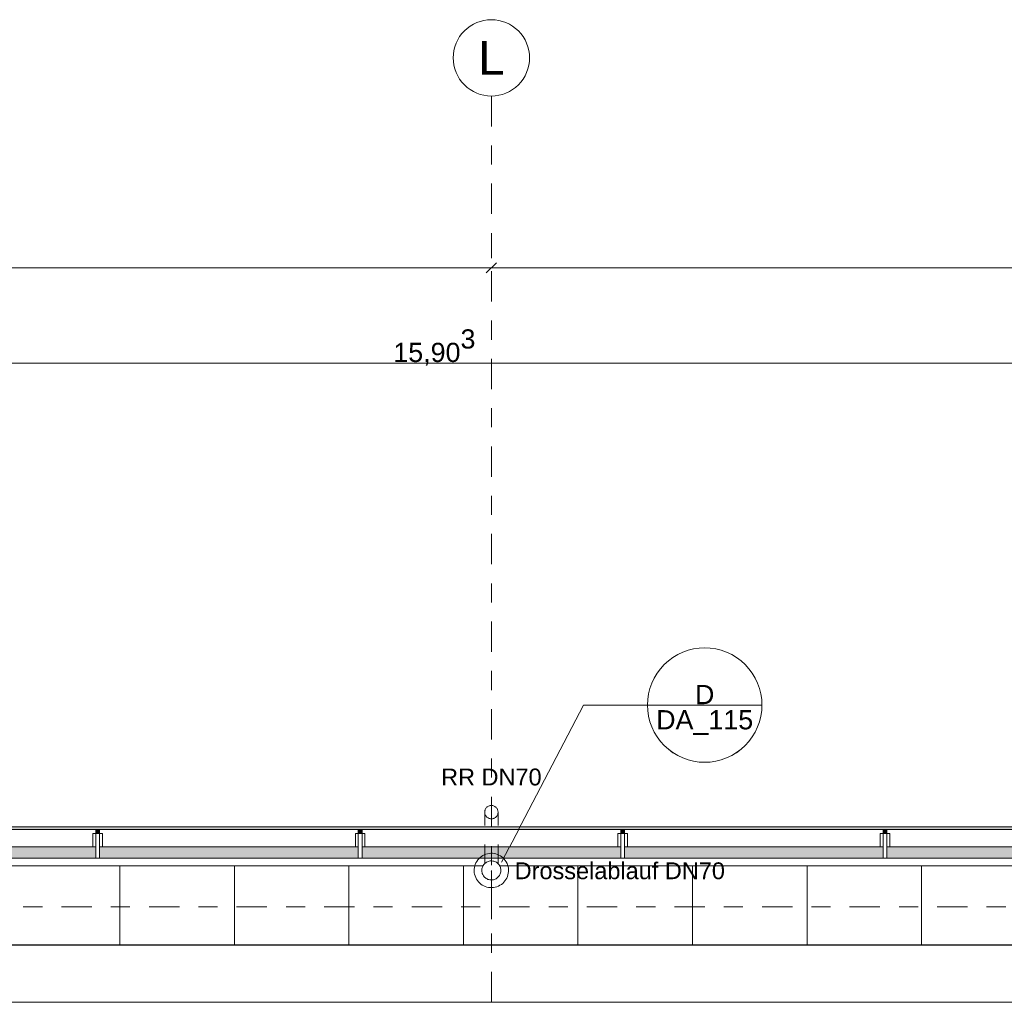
# Model space of a CAD drawing. Header units: metres. Extents: x -180 to 4, y -47 to 4.
# Tile 222 of 256: x -93.64 to -88.48, y -0.95 to 4.2. Entities that reach past the tile are written whole.
import ezdxf

# ---------------------------------------------------------------- set-up
doc = ezdxf.new("R2010")
doc.units = ezdxf.units.M
doc.header["$LTSCALE"] = 0.05
doc.header["$PDMODE"] = 1
doc.header["$PDSIZE"] = -2
doc.linetypes.add('Linienart-50', pattern=[2.116531, 1.058062, -1.058469])
doc.linetypes.add('Linienart-53', pattern=[5.291531, 3.175, -1.058062, 0.352704, -0.705764])
doc.layers.get('0').update_dxf_attribs({"lineweight": 25})
for name, color, linetype, lineweight, true_color in [('30 -35 Decken- 11 Bodendurchbruch', 7, 'Continuous', 15, 0x599559), ('30 -36 Dächer- 3 Dachbeläge', 7, 'Continuous', 15, 0x9999ff), ('30 -36 Dächer- 4 Dachbekleidungen', 7, 'Continuous', 9, 0xccccff), ('40 -41 Abwasser_Wasser_Gas- 1 Abwasser + sanitäre Anlagen', 7, 'Continuous', 9, 0xff6633), ('70 -72 Beschriftung- 1 Beschriftung allgemein', 7, 'Continuous', 9, 0xff6633), ('70 -72 Beschriftung- 7 Detailverweise', 7, 'Continuous', 9, 0x00dd00), ('70 -76 Bemaßung- 2 Allgemein', 7, 'Continuous', 5, 0x6666cc)]:
    doc.layers.add(name, color=color, linetype=linetype, lineweight=lineweight, true_color=true_color)
for name, color, linetype, lineweight in [('40 -41 Abwasser_Wasser_Gas- 2 Wasser-1', 7, 'Continuous', 15), ('60- 61 allgemeine Ausstattung- 4 Terrassen', 7, 'Continuous', 9), ('70 -71 Achsen- 1 Gebäudeachsen', 7, 'Linienart-53', 18), ('Keine', 7, 'Continuous', 9)]:
    doc.layers.add(name, color=color, linetype=linetype, lineweight=lineweight)
doc.styles.add('Arial', font='arial.ttf')
doc.dimstyles.new('k+k_klein', dxfattribs={"dimtxt": 0.075516, "dimasz": 0.05302, "dimexe": 0.05, "dimexo": 0.15, "dimgap": 0.005, "dimtad": 1, "dimdec": 3, "dimtxsty": 'Arial', "dimblk": 'VW_SLASH-2', "dimblk1": 'VW_SLASH-2', "dimblk2": 'VW_SLASH-2', "dimcen": 0, "dimdle": 0.025, "dimadec": 3, "dimazin": 0, "dimtfac": 0.75, "dimtdec": 3, "dimtix": 1, "dimtmove": 0, "dimatfit": 0, "dimldrblk": 'VW_FILLEDARROW', "dimfxl": 0.1, "dimfxlon": 1, "dimfrac": 2, "dimtolj": 1, "dimarcsym": 0})

# ---------------------------------------------------------------- blocks, each defined once
blk = doc.blocks.new('Gruppe-50')
at = {"layer": '70 -72 Beschriftung- 1 Beschriftung allgemein', "insert": (-91.171, 0.2772), "char_height": 0.0881, "attachment_point": 2, "line_spacing_factor": 0.969685, "style": 'Arial'}
blk.add_mtext('RR DN70', dxfattribs=at)
at = {"color": 255}
blk.add_wipeout([(-91.1407, 0.0315), (-91.1426, 0.0286), (-91.1447, 0.0259), (-91.1471, 0.0234), (-91.1497, 0.0212), (-91.1525, 0.0192), (-91.1555, 0.0176), (-91.1587, 0.0162), (-91.1619, 0.0151), (-91.1653, 0.0144), (-91.1687, 0.014), (-91.1721, 0.014), (-91.1756, 0.0143), (-91.1789, 0.0149), (-91.1823, 0.0158), (-91.1854, 0.0171), (-91.1885, 0.0186), (-91.1914, 0.0205), (-91.1941, 0.0226), (-91.1965, 0.025), (-91.1988, 0.0276), (-91.2007, 0.0305), (-91.2024, 0.0335), (-91.2038, 0.0366), (-91.2048, 0.0399), (-91.2055, 0.0433), (-91.2059, 0.0467), (-91.206, 0.0501), (-91.2057, 0.0535), (-91.2051, 0.0569), (-91.2041, 0.0602), (-91.2029, 0.0634), (-91.2013, 0.0665), (-91.1994, 0.0693), (-91.1973, 0.072), (-91.1949, 0.0745), (-91.1923, 0.0767), (-91.1895, 0.0787), (-91.1865, 0.0803), (-91.1833, 0.0817), (-91.1801, 0.0828), (-91.1767, 0.0835), (-91.1733, 0.0839), (-91.1699, 0.0839), (-91.1664, 0.0837), (-91.1631, 0.083), (-91.1597, 0.0821), (-91.1566, 0.0808), (-91.1535, 0.0793), (-91.1506, 0.0774), (-91.1479, 0.0753), (-91.1455, 0.0729), (-91.1432, 0.0703), (-91.1413, 0.0674), (-91.1396, 0.0644), (-91.1382, 0.0613), (-91.1372, 0.058), (-91.1365, 0.0547), (-91.1361, 0.0512), (-91.136, 0.0478), (-91.1363, 0.0444), (-91.1369, 0.041), (-91.1379, 0.0377), (-91.1391, 0.0345)], dxfattribs=at).dxf.layer = '40 -41 Abwasser_Wasser_Gas- 2 Wasser-1'
at = {"layer": '40 -41 Abwasser_Wasser_Gas- 2 Wasser-1', "flags": 128}
blk.add_lwpolyline([(-91.1407, 0.0315), (-91.1426, 0.0286), (-91.1447, 0.0259), (-91.1471, 0.0234), (-91.1497, 0.0212), (-91.1525, 0.0192), (-91.1555, 0.0176), (-91.1587, 0.0162), (-91.1619, 0.0151), (-91.1653, 0.0144), (-91.1687, 0.014), (-91.1721, 0.014), (-91.1756, 0.0143), (-91.1789, 0.0149), (-91.1823, 0.0158), (-91.1854, 0.0171), (-91.1885, 0.0186), (-91.1914, 0.0205), (-91.1941, 0.0226), (-91.1965, 0.025), (-91.1988, 0.0276), (-91.2007, 0.0305), (-91.2024, 0.0335), (-91.2038, 0.0366), (-91.2048, 0.0399), (-91.2055, 0.0433), (-91.2059, 0.0467), (-91.206, 0.0501), (-91.2057, 0.0535), (-91.2051, 0.0569), (-91.2041, 0.0602), (-91.2029, 0.0634), (-91.2013, 0.0665), (-91.1994, 0.0693), (-91.1973, 0.072), (-91.1949, 0.0745), (-91.1923, 0.0767), (-91.1895, 0.0787), (-91.1865, 0.0803), (-91.1833, 0.0817), (-91.1801, 0.0828), (-91.1767, 0.0835), (-91.1733, 0.0839), (-91.1699, 0.0839), (-91.1664, 0.0837), (-91.1631, 0.083), (-91.1597, 0.0821), (-91.1566, 0.0808), (-91.1535, 0.0793), (-91.1506, 0.0774), (-91.1479, 0.0753), (-91.1455, 0.0729), (-91.1432, 0.0703), (-91.1413, 0.0674), (-91.1396, 0.0644), (-91.1382, 0.0613), (-91.1372, 0.058), (-91.1365, 0.0547), (-91.1361, 0.0512), (-91.136, 0.0478), (-91.1363, 0.0444), (-91.1369, 0.041), (-91.1379, 0.0377), (-91.1391, 0.0345)], close=True, dxfattribs=at)
blk = doc.blocks.new('Gruppe-66')
at = {"layer": '40 -41 Abwasser_Wasser_Gas- 2 Wasser-1', "color": 7}
blk.add_blockref('Gruppe-50', (0, 0), dxfattribs=at)
blk = doc.blocks.new('Gruppe-67')
at = {"layer": '70 -72 Beschriftung- 1 Beschriftung allgemein', "color": 7}
blk.add_blockref('Gruppe-66', (0, 0), dxfattribs=at)
blk = doc.blocks.new('Gruppe-365')
at = {"color": 255, "lineweight": 9}
blk.add_wipeout([(-74.6216, -0.277), (-74.6216, -0.732), (-82.636, -0.732), (-82.636, -3.5964), (-81.5037, -3.5964), (-81.5037, -5.5564), (-82.636, -5.5564), (-82.636, -7.647), (-78.391, -7.647), (-78.391, -9.597), (-82.636, -9.597), (-82.636, -11.982), (-99.136, -11.982), (-99.136, -30.912), (-74.9949, -30.912), (-74.9949, -13.7471), (-74.6216, -13.7471), (-74.6216, -31.367), (-99.591, -31.367), (-99.591, -11.527), (-83.091, -11.527), (-83.091, -0.277)], dxfattribs=at).dxf.layer = '30 -36 Dächer- 3 Dachbeläge'
blk = doc.blocks.new('Gruppe-789')
at = {"layer": '70 -72 Beschriftung- 1 Beschriftung allgemein', "insert": (-91.0488, -0.214), "char_height": 0.088103, "attachment_point": 1, "line_spacing_factor": 0.969685, "style": 'Arial'}
blk.add_mtext('Drosselablauf DN70', dxfattribs=at)
at = {"color": 255}
blk.add_wipeout([(-91.1277, -0.2313), (-91.1255, -0.2356), (-91.1237, -0.2402), (-91.1223, -0.2449), (-91.1214, -0.2498), (-91.121, -0.2546), (-91.1211, -0.2595), (-91.1217, -0.2644), (-91.1227, -0.2692), (-91.1242, -0.2739), (-91.1262, -0.2784), (-91.1285, -0.2827), (-91.1313, -0.2867), (-91.1345, -0.2905), (-91.138, -0.2939), (-91.1419, -0.2969), (-91.146, -0.2996), (-91.1504, -0.3018), (-91.1549, -0.3036), (-91.1596, -0.305), (-91.1645, -0.3059), (-91.1694, -0.3063), (-91.1743, -0.3062), (-91.1791, -0.3056), (-91.1839, -0.3046), (-91.1886, -0.3031), (-91.1931, -0.3011), (-91.1974, -0.2987), (-91.2014, -0.2959), (-91.2052, -0.2928), (-91.2086, -0.2892), (-91.2116, -0.2854), (-91.2143, -0.2813), (-91.2165, -0.2769), (-91.2183, -0.2724), (-91.2197, -0.2676), (-91.2206, -0.2628), (-91.221, -0.2579), (-91.2209, -0.253), (-91.2203, -0.2481), (-91.2193, -0.2433), (-91.2178, -0.2387), (-91.2158, -0.2342), (-91.2135, -0.2299), (-91.2107, -0.2258), (-91.2075, -0.2221), (-91.204, -0.2187), (-91.2001, -0.2156), (-91.196, -0.213), (-91.1916, -0.2107), (-91.1871, -0.2089), (-91.1824, -0.2076), (-91.1775, -0.2067), (-91.1726, -0.2063), (-91.1677, -0.2064), (-91.1629, -0.2069), (-91.1581, -0.208), (-91.1534, -0.2095), (-91.1489, -0.2114), (-91.1446, -0.2138), (-91.1406, -0.2166), (-91.1368, -0.2198), (-91.1334, -0.2233), (-91.1304, -0.2272)], dxfattribs=at).dxf.layer = '40 -41 Abwasser_Wasser_Gas- 2 Wasser-1'
at = {"layer": '40 -41 Abwasser_Wasser_Gas- 1 Abwasser + sanitäre Anlagen', "linetype": 'Continuous', "lineweight": 0}
blk.add_hatch(color=30, dxfattribs=at).paths.add_polyline_path([(-91.1718, -0.2593), (-91.171, -0.2563), (-91.1702, -0.2593)])
at = {"layer": '40 -41 Abwasser_Wasser_Gas- 1 Abwasser + sanitäre Anlagen', "linetype": 'Linienart-50'}
for p, q in [((-91.206, -0.2206), (-91.206, 0.0471)), ((-91.136, -0.2206), (-91.136, 0.0471)), ((-91.171, -0.5107), (-91.171, -0.2563))]:
    blk.add_line(p, q, dxfattribs=at)
at = {"layer": '40 -41 Abwasser_Wasser_Gas- 1 Abwasser + sanitäre Anlagen', "lineweight": 5, "flags": 128}
blk.add_lwpolyline([(-91.1718, -0.2593), (-91.171, -0.2563), (-91.1702, -0.2593)], close=True, dxfattribs=at)
at = {"layer": '40 -41 Abwasser_Wasser_Gas- 2 Wasser-1'}
blk.add_line((-91.171, -0.2563), (-91.171, -0.4483), dxfattribs=at)
at = {"layer": '40 -41 Abwasser_Wasser_Gas- 2 Wasser-1', "flags": 128}
for points in [[(-91.0931, -0.2113), (-91.089, -0.2191), (-91.0858, -0.2273), (-91.0834, -0.2358), (-91.0818, -0.2445), (-91.081, -0.2533), (-91.0812, -0.2622), (-91.0822, -0.2709), (-91.0841, -0.2796), (-91.0868, -0.288), (-91.0903, -0.2961), (-91.0946, -0.3038), (-91.0996, -0.3111), (-91.1053, -0.3178), (-91.1117, -0.3239), (-91.1186, -0.3294), (-91.126, -0.3342), (-91.1339, -0.3383), (-91.1421, -0.3415), (-91.1506, -0.3439), (-91.1593, -0.3455), (-91.1681, -0.3462), (-91.1769, -0.3461), (-91.1857, -0.3451), (-91.1943, -0.3432), (-91.2027, -0.3405), (-91.2108, -0.337), (-91.2185, -0.3327), (-91.2258, -0.3277), (-91.2325, -0.322), (-91.2387, -0.3156), (-91.2442, -0.3087), (-91.2489, -0.3013), (-91.253, -0.2934), (-91.2562, -0.2852), (-91.2586, -0.2767), (-91.2602, -0.268), (-91.261, -0.2592), (-91.2608, -0.2504), (-91.2598, -0.2416), (-91.2579, -0.233), (-91.2552, -0.2246), (-91.2517, -0.2165), (-91.2474, -0.2088), (-91.2424, -0.2015), (-91.2367, -0.1948), (-91.2303, -0.1886), (-91.2234, -0.1831), (-91.216, -0.1783), (-91.2081, -0.1743), (-91.1999, -0.1711), (-91.1914, -0.1686), (-91.1827, -0.167), (-91.1739, -0.1663), (-91.1651, -0.1665), (-91.1563, -0.1675), (-91.1477, -0.1693), (-91.1393, -0.172), (-91.1312, -0.1756), (-91.1235, -0.1799), (-91.1162, -0.1849), (-91.1095, -0.1906), (-91.1033, -0.1969), (-91.0978, -0.2039)], [(-91.1277, -0.2313), (-91.1255, -0.2356), (-91.1237, -0.2402), (-91.1223, -0.2449), (-91.1214, -0.2498), (-91.121, -0.2546), (-91.1211, -0.2595), (-91.1217, -0.2644), (-91.1227, -0.2692), (-91.1242, -0.2739), (-91.1262, -0.2784), (-91.1285, -0.2827), (-91.1313, -0.2867), (-91.1345, -0.2905), (-91.138, -0.2939), (-91.1419, -0.2969), (-91.146, -0.2996), (-91.1504, -0.3018), (-91.1549, -0.3036), (-91.1596, -0.305), (-91.1645, -0.3059), (-91.1694, -0.3063), (-91.1743, -0.3062), (-91.1791, -0.3056), (-91.1839, -0.3046), (-91.1886, -0.3031), (-91.1931, -0.3011), (-91.1974, -0.2987), (-91.2014, -0.2959), (-91.2052, -0.2928), (-91.2086, -0.2892), (-91.2116, -0.2854), (-91.2143, -0.2813), (-91.2165, -0.2769), (-91.2183, -0.2724), (-91.2197, -0.2676), (-91.2206, -0.2628), (-91.221, -0.2579), (-91.2209, -0.253), (-91.2203, -0.2481), (-91.2193, -0.2433), (-91.2178, -0.2387), (-91.2158, -0.2342), (-91.2135, -0.2299), (-91.2107, -0.2258), (-91.2075, -0.2221), (-91.204, -0.2187), (-91.2001, -0.2156), (-91.196, -0.213), (-91.1916, -0.2107), (-91.1871, -0.2089), (-91.1824, -0.2076), (-91.1775, -0.2067), (-91.1726, -0.2063), (-91.1677, -0.2064), (-91.1629, -0.2069), (-91.1581, -0.208), (-91.1534, -0.2095), (-91.1489, -0.2114), (-91.1446, -0.2138), (-91.1406, -0.2166), (-91.1368, -0.2198), (-91.1334, -0.2233), (-91.1304, -0.2272)]]:
    blk.add_lwpolyline(points, close=True, dxfattribs=at)
blk = doc.blocks.new('Gruppe-867')
at = {"layer": '70 -72 Beschriftung- 7 Detailverweise'}
blk.add_line((0.935, 0), (0.335, 0), dxfattribs=at)
at = {"layer": '70 -72 Beschriftung- 7 Detailverweise', "flags": 128}
blk.add_lwpolyline([(0.935, 0), (0.9336, -0.0294), (0.9292, -0.0585), (0.9221, -0.0871), (0.9122, -0.1148), (0.8996, -0.1414), (0.8844, -0.1667), (0.8669, -0.1903), (0.8471, -0.2121), (0.8253, -0.2319), (0.8017, -0.2494), (0.7764, -0.2646), (0.7498, -0.2772), (0.7221, -0.2871), (0.6935, -0.2942), (0.6644, -0.2986), (0.635, -0.3), (0.6056, -0.2986), (0.5765, -0.2942), (0.5479, -0.2871), (0.5202, -0.2772), (0.4936, -0.2646), (0.4683, -0.2494), (0.4447, -0.2319), (0.4229, -0.2121), (0.4031, -0.1903), (0.3856, -0.1667), (0.3704, -0.1414), (0.3578, -0.1148), (0.3479, -0.0871), (0.3408, -0.0585), (0.3364, -0.0294), (0.335, 0), (0.3364, 0.0294), (0.3408, 0.0585), (0.3479, 0.0871), (0.3578, 0.1148), (0.3704, 0.1414), (0.3856, 0.1667), (0.4031, 0.1903), (0.4229, 0.2121), (0.4447, 0.2319), (0.4683, 0.2494), (0.4936, 0.2646), (0.5202, 0.2772), (0.5479, 0.2871), (0.5765, 0.2942), (0.6056, 0.2986), (0.635, 0.3), (0.6644, 0.2986), (0.6935, 0.2942), (0.7221, 0.2871), (0.7498, 0.2772), (0.7764, 0.2646), (0.8017, 0.2494), (0.8253, 0.2319), (0.8471, 0.2121), (0.8669, 0.1903), (0.8844, 0.1667), (0.8996, 0.1414), (0.9122, 0.1148), (0.9221, 0.0871), (0.9292, 0.0585), (0.9336, 0.0294)], close=True, dxfattribs=at)
at = {"layer": '70 -72 Beschriftung- 7 Detailverweise'}
blk.add_point((0.635, 0), dxfattribs=at)
at = {"layer": '70 -72 Beschriftung- 7 Detailverweise', "line_spacing_factor": 0.96878, "style": 'Arial'}
for s, insert, char_height, attachment_point in [('D', (0.635, 0.0046), 0.1007, 8), ('DA_115', (0.635, -0.0267), 0.10069, 2)]:
    blk.add_mtext(s, dxfattribs=dict(at, insert=insert, char_height=char_height, attachment_point=attachment_point))
blk = doc.blocks.new('Referenzmarkierung-67')
at = {"layer": '70 -72 Beschriftung- 7 Detailverweise', "transparency": 33554687}
for q in [(-0.4288, -0.8238), (0.635, 0)]:
    blk.add_line((0, 0), q, dxfattribs=at)
at = {"layer": '70 -72 Beschriftung- 7 Detailverweise', "color": 7, "transparency": 33554687}
blk.add_blockref('Gruppe-867', (0, 0), dxfattribs=at)
blk = doc.blocks.new('Gruppe-1053')
at = {"color": 255}
blk.add_wipeout([(-89.1185, -0.132), (-89.1185, -0.062), (-89.0985, -0.062), (-89.0985, -0.132)], dxfattribs=at).dxf.layer = '30 -36 Dächer- 4 Dachbekleidungen'
at = {"layer": '30 -36 Dächer- 3 Dachbeläge', "linetype": 'Continuous', "lineweight": 0, "transparency": 33554687}
blk.add_hatch(color=254, dxfattribs=at).paths.add_polyline_path([(-89.1185, -0.042), (-89.1185, -0.062), (-89.0985, -0.062), (-89.0985, -0.042)])
at = {"layer": '30 -36 Dächer- 3 Dachbeläge', "color": 254, "linetype": 'Continuous', "lineweight": 9, "true_color": 0xccccff, "transparency": 33554687, "flags": 128}
blk.add_lwpolyline([(-89.1185, -0.042), (-89.1185, -0.062), (-89.0985, -0.062), (-89.0985, -0.042)], dxfattribs=at)
at = {"layer": '30 -36 Dächer- 4 Dachbekleidungen', "flags": 128}
for points in [[(-89.1335, -0.132), (-89.1335, -0.062), (-89.1185, -0.062)], [(-89.1185, -0.132), (-89.1185, -0.062), (-89.0985, -0.062), (-89.0985, -0.132)], [(-89.0835, -0.132), (-89.0835, -0.062), (-89.0985, -0.062)]]:
    blk.add_lwpolyline(points, dxfattribs=at)
at = {"color": 255}
blk.add_wipeout([(-89.1185, -0.132), (-89.1185, -0.192), (-89.0985, -0.192), (-89.0985, -0.132)], dxfattribs=at).dxf.layer = '30 -36 Dächer- 4 Dachbekleidungen'
at = {"layer": '30 -36 Dächer- 4 Dachbekleidungen', "flags": 128}
blk.add_lwpolyline([(-89.1185, -0.132), (-89.1185, -0.192), (-89.0985, -0.192), (-89.0985, -0.132)], dxfattribs=at)
blk = doc.blocks.new('Gruppe-1054')
at = {"color": 255}
blk.add_wipeout([(-90.4935, -0.132), (-90.4935, -0.062), (-90.4735, -0.062), (-90.4735, -0.132)], dxfattribs=at).dxf.layer = '30 -36 Dächer- 4 Dachbekleidungen'
at = {"layer": '30 -36 Dächer- 3 Dachbeläge', "linetype": 'Continuous', "lineweight": 0, "transparency": 33554687}
blk.add_hatch(color=254, dxfattribs=at).paths.add_polyline_path([(-90.4935, -0.042), (-90.4935, -0.062), (-90.4735, -0.062), (-90.4735, -0.042)])
at = {"layer": '30 -36 Dächer- 3 Dachbeläge', "color": 254, "linetype": 'Continuous', "lineweight": 9, "true_color": 0xccccff, "transparency": 33554687, "flags": 128}
blk.add_lwpolyline([(-90.4935, -0.042), (-90.4935, -0.062), (-90.4735, -0.062), (-90.4735, -0.042)], dxfattribs=at)
at = {"layer": '30 -36 Dächer- 4 Dachbekleidungen', "flags": 128}
for points in [[(-90.5085, -0.132), (-90.5085, -0.062), (-90.4935, -0.062)], [(-90.4935, -0.132), (-90.4935, -0.062), (-90.4735, -0.062), (-90.4735, -0.132)], [(-90.4585, -0.132), (-90.4585, -0.062), (-90.4735, -0.062)]]:
    blk.add_lwpolyline(points, dxfattribs=at)
at = {"color": 255}
blk.add_wipeout([(-90.4935, -0.132), (-90.4935, -0.192), (-90.4735, -0.192), (-90.4735, -0.132)], dxfattribs=at).dxf.layer = '30 -36 Dächer- 4 Dachbekleidungen'
at = {"layer": '30 -36 Dächer- 4 Dachbekleidungen', "flags": 128}
blk.add_lwpolyline([(-90.4935, -0.132), (-90.4935, -0.192), (-90.4735, -0.192), (-90.4735, -0.132)], dxfattribs=at)
blk = doc.blocks.new('Gruppe-1055')
at = {"color": 255}
blk.add_wipeout([(-91.8685, -0.132), (-91.8685, -0.062), (-91.8485, -0.062), (-91.8485, -0.132)], dxfattribs=at).dxf.layer = '30 -36 Dächer- 4 Dachbekleidungen'
at = {"layer": '30 -36 Dächer- 3 Dachbeläge', "linetype": 'Continuous', "lineweight": 0, "transparency": 33554687}
blk.add_hatch(color=254, dxfattribs=at).paths.add_polyline_path([(-91.8685, -0.042), (-91.8685, -0.062), (-91.8485, -0.062), (-91.8485, -0.042)])
at = {"layer": '30 -36 Dächer- 3 Dachbeläge', "color": 254, "linetype": 'Continuous', "lineweight": 9, "true_color": 0xccccff, "transparency": 33554687, "flags": 128}
blk.add_lwpolyline([(-91.8685, -0.042), (-91.8685, -0.062), (-91.8485, -0.062), (-91.8485, -0.042)], dxfattribs=at)
at = {"layer": '30 -36 Dächer- 4 Dachbekleidungen', "flags": 128}
for points in [[(-91.8835, -0.132), (-91.8835, -0.062), (-91.8685, -0.062)], [(-91.8685, -0.132), (-91.8685, -0.062), (-91.8485, -0.062), (-91.8485, -0.132)], [(-91.8335, -0.132), (-91.8335, -0.062), (-91.8485, -0.062)]]:
    blk.add_lwpolyline(points, dxfattribs=at)
at = {"color": 255}
blk.add_wipeout([(-91.8685, -0.132), (-91.8685, -0.192), (-91.8485, -0.192), (-91.8485, -0.132)], dxfattribs=at).dxf.layer = '30 -36 Dächer- 4 Dachbekleidungen'
at = {"layer": '30 -36 Dächer- 4 Dachbekleidungen', "flags": 128}
blk.add_lwpolyline([(-91.8685, -0.132), (-91.8685, -0.192), (-91.8485, -0.192), (-91.8485, -0.132)], dxfattribs=at)
blk = doc.blocks.new('Gruppe-1056')
at = {"color": 255}
blk.add_wipeout([(-93.2435, -0.132), (-93.2435, -0.062), (-93.2235, -0.062), (-93.2235, -0.132)], dxfattribs=at).dxf.layer = '30 -36 Dächer- 4 Dachbekleidungen'
at = {"layer": '30 -36 Dächer- 3 Dachbeläge', "linetype": 'Continuous', "lineweight": 0, "transparency": 33554687}
blk.add_hatch(color=254, dxfattribs=at).paths.add_polyline_path([(-93.2435, -0.042), (-93.2435, -0.062), (-93.2235, -0.062), (-93.2235, -0.042)])
at = {"layer": '30 -36 Dächer- 3 Dachbeläge', "color": 254, "linetype": 'Continuous', "lineweight": 9, "true_color": 0xccccff, "transparency": 33554687, "flags": 128}
blk.add_lwpolyline([(-93.2435, -0.042), (-93.2435, -0.062), (-93.2235, -0.062), (-93.2235, -0.042)], dxfattribs=at)
at = {"layer": '30 -36 Dächer- 4 Dachbekleidungen', "flags": 128}
for points in [[(-93.2585, -0.132), (-93.2585, -0.062), (-93.2435, -0.062)], [(-93.2435, -0.132), (-93.2435, -0.062), (-93.2235, -0.062), (-93.2235, -0.132)], [(-93.2085, -0.132), (-93.2085, -0.062), (-93.2235, -0.062)]]:
    blk.add_lwpolyline(points, dxfattribs=at)
at = {"color": 255}
blk.add_wipeout([(-93.2435, -0.132), (-93.2435, -0.192), (-93.2235, -0.192), (-93.2235, -0.132)], dxfattribs=at).dxf.layer = '30 -36 Dächer- 4 Dachbekleidungen'
at = {"layer": '30 -36 Dächer- 4 Dachbekleidungen', "flags": 128}
blk.add_lwpolyline([(-93.2435, -0.132), (-93.2435, -0.192), (-93.2235, -0.192), (-93.2235, -0.132)], dxfattribs=at)
blk = doc.blocks.new('Gruppe-1384')
at = {"layer": '30 -36 Dächer- 3 Dachbeläge', "linetype": 'Continuous', "lineweight": 0}
blk.add_hatch(color=254, dxfattribs=at).paths.add_polyline_path([(-159.80099996, -0.19204198), (-83.34099996, -0.19204198), (-83.34099996, -0.02704198), (-159.80099996, -0.02704198)])
at = {"layer": '60- 61 allgemeine Ausstattung- 4 Terrassen', "linetype": 'Continuous', "lineweight": 9, "transparency": 33554534}
h = blk.add_hatch(dxfattribs=at)
h.set_pattern_fill('Platte 60_60 SRF-1', style=0, pattern_type=2)
h.set_pattern_definition([(90, (-83.5178, -0.64704), (-0.6, 7e-17), []), (0, (-83.5178, -0.64704), (0, 0.6), [])])
h.paths.add_polyline_path([(-83.34099996, -0.19204198), (-99.22099996, -0.19204198), (-99.22099996, -0.64704198), (-83.51799996, -0.64704198), (-83.51799996, -0.51704198), (-83.34099996, -0.51704198)])
at = {"layer": '30 -36 Dächer- 3 Dachbeläge', "flags": 128}
blk.add_lwpolyline([(-159.80099996, -0.19204198), (-83.34099996, -0.19204198), (-83.34099996, -0.02704198), (-159.80099996, -0.02704198)], close=True, dxfattribs=at)
at = {"layer": '60- 61 allgemeine Ausstattung- 4 Terrassen', "color": 252, "linetype": 'Continuous', "lineweight": 9, "true_color": 0x888888, "transparency": 33554687, "flags": 128}
blk.add_lwpolyline([(-83.34099996, -0.19204198), (-99.22099996, -0.19204198), (-99.22099996, -0.64704198), (-83.51799996, -0.64704198), (-83.51799996, -0.51704198), (-83.34099996, -0.51704198)], close=True, dxfattribs=at)
at = {"layer": '70 -72 Beschriftung- 7 Detailverweise', "transparency": 33554687}
blk.add_line((-90.68853149, 0.61), (-90.05353149, 0.61), dxfattribs=at)
at = {"layer": '70 -72 Beschriftung- 7 Detailverweise'}
blk.add_line((-89.75353149, 0.61), (-90.35353149, 0.61), dxfattribs=at)
at = {"layer": '70 -72 Beschriftung- 7 Detailverweise', "flags": 128}
blk.add_lwpolyline([(-89.75353149, 0.61), (-89.75497607, 0.58059486), (-89.7592959, 0.5514729), (-89.76644939, 0.5229146), (-89.77636763, 0.49519497), (-89.78895511, 0.46858098), (-89.8040906, 0.44332893), (-89.82162835, 0.41968201), (-89.84139945, 0.39786797), (-89.8632135, 0.37809686), (-89.88686042, 0.36055912), (-89.91211247, 0.34542362), (-89.93872646, 0.33283614), (-89.96644608, 0.3229179), (-89.99500439, 0.31576442), (-90.02412635, 0.31144458), (-90.05353149, 0.31), (-90.08293663, 0.31144458), (-90.11205858, 0.31576442), (-90.14061689, 0.3229179), (-90.16833652, 0.33283614), (-90.19495051, 0.34542362), (-90.22020256, 0.36055912), (-90.24384947, 0.37809686), (-90.26566352, 0.39786797), (-90.28543462, 0.41968201), (-90.30297237, 0.44332893), (-90.31810787, 0.46858098), (-90.33069535, 0.49519497), (-90.34061359, 0.5229146), (-90.34776707, 0.5514729), (-90.35208691, 0.58059486), (-90.35353149, 0.61), (-90.35208691, 0.63940514), (-90.34776707, 0.6685271), (-90.34061359, 0.6970854), (-90.33069535, 0.72480503), (-90.31810787, 0.75141902), (-90.30297237, 0.77667107), (-90.28543462, 0.80031799), (-90.26566352, 0.82213203), (-90.24384947, 0.84190314), (-90.22020256, 0.85944088), (-90.19495051, 0.87457638), (-90.16833652, 0.88716386), (-90.14061689, 0.8970821), (-90.11205858, 0.90423558), (-90.08293663, 0.90855542), (-90.05353149, 0.91), (-90.02412635, 0.90855542), (-89.99500439, 0.90423558), (-89.96644608, 0.8970821), (-89.93872646, 0.88716386), (-89.91211247, 0.87457638), (-89.88686042, 0.85944088), (-89.8632135, 0.84190314), (-89.84139945, 0.82213203), (-89.82162835, 0.80031799), (-89.8040906, 0.77667107), (-89.78895511, 0.75141902), (-89.77636763, 0.72480503), (-89.76644939, 0.6970854), (-89.7592959, 0.6685271), (-89.75497607, 0.63940514)], close=True, dxfattribs=at)
at = {"layer": '70 -72 Beschriftung- 7 Detailverweise'}
blk.add_point((-90.05353149, 0.61), dxfattribs=at)
at = {"layer": '70 -72 Beschriftung- 7 Detailverweise', "line_spacing_factor": 0.96878, "style": 'Arial'}
for s, insert, char_height, attachment_point in [('D', (-90.05353149, 0.61458611), 0.10068866, 8), ('DA_115', (-90.05353149, 0.58333588), 0.100688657, 2)]:
    blk.add_mtext(s, dxfattribs=dict(at, insert=insert, char_height=char_height, attachment_point=attachment_point))
at = {"color": 255}
for points in [[(-159.80099996, -0.13204198), (-83.34099996, -0.13204198), (-83.34099996, -0.04204198), (-159.80099996, -0.04204198)], [(-159.80099996, -0.23204198), (-83.34099996, -0.23204198), (-83.34099996, -0.19204198), (-159.80099996, -0.19204198)]]:
    blk.add_wipeout(points, dxfattribs=at).dxf.layer = '30 -36 Dächer- 4 Dachbekleidungen'
at = {"color": 255, "lineweight": 9}
blk.add_wipeout([(-159.62399996, -0.64704198), (-83.51799996, -0.64704198), (-83.51799996, -0.94704198), (-159.62399996, -0.94704198)], dxfattribs=at).dxf.layer = '40 -41 Abwasser_Wasser_Gas- 2 Wasser-1'
at = {"layer": '30 -36 Dächer- 4 Dachbekleidungen', "flags": 128}
for points in [[(-159.80099996, -0.13204198), (-83.34099996, -0.13204198), (-83.34099996, -0.04204198), (-159.80099996, -0.04204198)], [(-159.80099996, -0.23204198), (-83.34099996, -0.23204198), (-83.34099996, -0.19204198), (-159.80099996, -0.19204198)]]:
    blk.add_lwpolyline(points, close=True, dxfattribs=at)
at = {"layer": '40 -41 Abwasser_Wasser_Gas- 2 Wasser-1', "color": 7, "lineweight": 9, "flags": 128}
blk.add_lwpolyline([(-159.62399996, -0.64704198), (-83.51799996, -0.64704198), (-83.51799996, -0.94704198), (-159.62399996, -0.94704198)], close=True, dxfattribs=at)
at = {"layer": '40 -41 Abwasser_Wasser_Gas- 2 Wasser-1', "color": 7}
blk.add_blockref('Gruppe-789', (0, 0), dxfattribs=at)
at = {"layer": '70 -72 Beschriftung- 1 Beschriftung allgemein', "color": 7}
for name in ['Gruppe-1056', 'Gruppe-1055', 'Gruppe-1053']:
    blk.add_blockref(name, (0, 0), dxfattribs=at)
at = {"layer": '70 -72 Beschriftung- 7 Detailverweise', "transparency": 33554687}
blk.add_line((-90.68853149, 0.61), (-91.11730049, -0.21381006), dxfattribs=at)
at = {"layer": '70 -72 Beschriftung- 7 Detailverweise'}
blk.add_blockref('Referenzmarkierung-67', (-90.68853149, 0.61), dxfattribs=at)
at = {"layer": '70 -72 Beschriftung- 1 Beschriftung allgemein', "color": 7}
blk.add_blockref('Gruppe-1054', (0, 0), dxfattribs=at)
blk = doc.blocks.new('_Dach_2D (2D)')
at = {"layer": '70 -72 Beschriftung- 1 Beschriftung allgemein', "color": 7}
blk.add_blockref('Gruppe-67', (0, 0), dxfattribs=at)
at = {"layer": '30 -35 Decken- 11 Bodendurchbruch', "color": 7}
blk.add_blockref('Gruppe-365', (0, 0), dxfattribs=at)
at = {"layer": '60- 61 allgemeine Ausstattung- 4 Terrassen', "color": 7}
blk.add_blockref('Gruppe-1384', (0, 0), dxfattribs=at)
blk = doc.blocks.new('VW_SLASH-2')
at = {"color": 0, "linetype": 'ByBlock', "lineweight": -2, "transparency": 16777216}
blk.add_line((0.472, 0), (-1, 0), dxfattribs=at)
at = {"color": 0, "lineweight": 5, "transparency": 16777216, "flags": 128}
blk.add_lwpolyline([(0.5, 0.5), (-0.5, -0.5)], dxfattribs=at)
blk = doc.blocks.new('*D2196')
at = {"layer": '70 -76 Bemaßung- 2 Allgemein', "color": 0, "lineweight": -2}
for p, q in [((-99.421, 3.05), (-99.421, 2.95)), ((-91.171, 3.05), (-91.171, 2.95)), ((-91.224, 2.9), (-99.368, 2.9))]:
    blk.add_line(p, q, dxfattribs=at)
at = {"layer": 'Defpoints', "color": 0}
for p in [(-99.421, 2.9), (-99.421, 2.9), (-91.171, 2.9)]:
    blk.add_point(p, dxfattribs=at)
at = {"layer": '70 -76 Bemaßung- 2 Allgemein', "color": 0, "lineweight": -2, "xscale": 0.05302001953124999, "yscale": 0.05302001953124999, "zscale": 0.05302001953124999, "rotation": 180}
blk.add_blockref('VW_SLASH-2', (-99.421, 2.9), dxfattribs=at)
at = {"layer": '70 -76 Bemaßung- 2 Allgemein', "color": 0, "lineweight": -2, "xscale": 0.05302001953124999, "yscale": 0.05302001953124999, "zscale": 0.05302001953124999}
blk.add_blockref('VW_SLASH-2', (-91.171, 2.9), dxfattribs=at)
at = {"layer": '70 -76 Bemaßung- 2 Allgemein', "color": 0, "insert": (-95.296, 2.9654), "char_height": 0.10069, "attachment_point": 5, "style": 'Arial'}
blk.add_mtext('\\A1;8,25', dxfattribs=at)
blk = doc.blocks.new('VW_FILLEDARROW')
at = {"linetype": 'Continuous', "lineweight": 0, "transparency": 16777216}
blk.add_hatch(color=0, dxfattribs=at).paths.add_polyline_path([(-2.829, 0.758), (0, 0), (-2.829, -0.758)])
at = {"color": 0, "lineweight": 5, "transparency": 16777216, "flags": 128}
blk.add_lwpolyline([(-2.829, 0.758), (0, 0), (-2.829, -0.758)], close=True, dxfattribs=at)
blk = doc.blocks.new('*D2197')
at = {"layer": '70 -76 Bemaßung- 2 Allgemein', "color": 0, "lineweight": -2}
for p, q in [((-91.171, 3.05), (-91.171, 2.95)), ((-82.921, 3.05), (-82.921, 2.95)), ((-82.974, 2.9), (-91.118, 2.9))]:
    blk.add_line(p, q, dxfattribs=at)
at = {"layer": 'Defpoints', "color": 0}
for p in [(-91.171, 2.9), (-91.171, 2.9), (-82.921, 2.9)]:
    blk.add_point(p, dxfattribs=at)
at = {"layer": '70 -76 Bemaßung- 2 Allgemein', "color": 0, "lineweight": -2, "xscale": 0.05302001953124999, "yscale": 0.05302001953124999, "zscale": 0.05302001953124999, "rotation": 180}
blk.add_blockref('VW_SLASH-2', (-91.171, 2.9), dxfattribs=at)
at = {"layer": '70 -76 Bemaßung- 2 Allgemein', "color": 0, "lineweight": -2, "xscale": 0.05302001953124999, "yscale": 0.05302001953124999, "zscale": 0.05302001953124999}
blk.add_blockref('VW_SLASH-2', (-82.921, 2.9), dxfattribs=at)
at = {"layer": '70 -76 Bemaßung- 2 Allgemein', "color": 0, "insert": (-87.046, 2.9654), "char_height": 0.10069, "attachment_point": 5, "style": 'Arial'}
blk.add_mtext('\\A1;8,25', dxfattribs=at)
blk = doc.blocks.new('*D2243')
at = {"layer": '70 -76 Bemaßung- 2 Allgemein', "color": 0, "lineweight": -2}
for p, q in [((-99.421, 2.3), (-99.421, 2.45)), ((-83.518, 2.3), (-83.518, 2.45)), ((-83.571, 2.4), (-99.368, 2.4))]:
    blk.add_line(p, q, dxfattribs=at)
at = {"layer": 'Defpoints', "color": 0}
for p in [(-99.421, 2.4), (-83.518, -0.497), (-99.421, -11.307)]:
    blk.add_point(p, dxfattribs=at)
at = {"layer": '70 -76 Bemaßung- 2 Allgemein', "color": 0, "lineweight": -2, "xscale": 0.05302001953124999, "yscale": 0.05302001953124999, "zscale": 0.05302001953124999, "rotation": 180}
blk.add_blockref('VW_SLASH-2', (-99.421, 2.4), dxfattribs=at)
at = {"layer": '70 -76 Bemaßung- 2 Allgemein', "color": 0, "lineweight": -2, "xscale": 0.05302001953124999, "yscale": 0.05302001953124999, "zscale": 0.05302001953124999}
blk.add_blockref('VW_SLASH-2', (-83.518, 2.4), dxfattribs=at)
at = {"layer": '70 -76 Bemaßung- 2 Allgemein', "color": 0, "insert": (-91.4695, 2.4831), "char_height": 0.100689, "attachment_point": 5, "style": 'Arial'}
blk.add_mtext('\\A1;15,90\\S3^ ;', dxfattribs=at)
blk = doc.blocks.new('_Achsen (3D)')
at = {"layer": '70 -71 Achsen- 1 Gebäudeachsen', "transparency": 33554687}
blk.add_line((-179.668, -0.447), (3.826, -0.447), dxfattribs=at)
at = {"color": 255, "transparency": 33554687}
blk.add_wipeout([(-91.171, 4.2), (-91.1514, 4.199), (-91.132, 4.1961), (-91.1129, 4.1913), (-91.0945, 4.1847), (-91.0767, 4.1763), (-91.0599, 4.1663), (-91.0441, 4.1546), (-91.0296, 4.1414), (-91.0164, 4.1268), (-91.0047, 4.1111), (-90.9946, 4.0942), (-90.9862, 4.0765), (-90.9796, 4.058), (-90.9748, 4.039), (-90.972, 4.0196), (-90.971, 4), (-90.972, 3.9804), (-90.9748, 3.9609), (-90.9796, 3.9419), (-90.9862, 3.9234), (-90.9946, 3.9057), (-91.0047, 3.8888), (-91.0164, 3.8731), (-91.0296, 3.8585), (-91.0441, 3.8454), (-91.0599, 3.8337), (-91.0767, 3.8236), (-91.0945, 3.8152), (-91.1129, 3.8086), (-91.132, 3.8038), (-91.1514, 3.8009), (-91.171, 3.8), (-91.1906, 3.8009), (-91.21, 3.8038), (-91.2291, 3.8086), (-91.2475, 3.8152), (-91.2653, 3.8236), (-91.2821, 3.8337), (-91.2979, 3.8454), (-91.3124, 3.8585), (-91.3256, 3.8731), (-91.3373, 3.8888), (-91.3474, 3.9057), (-91.3558, 3.9234), (-91.3624, 3.9419), (-91.3672, 3.9609), (-91.37, 3.9804), (-91.371, 4), (-91.37, 4.0196), (-91.3672, 4.039), (-91.3624, 4.058), (-91.3558, 4.0765), (-91.3474, 4.0942), (-91.3373, 4.1111), (-91.3256, 4.1268), (-91.3124, 4.1414), (-91.2979, 4.1546), (-91.2821, 4.1663), (-91.2653, 4.1763), (-91.2475, 4.1847), (-91.2291, 4.1913), (-91.21, 4.1961), (-91.1906, 4.199)], dxfattribs=at).dxf.layer = 'Keine'
at = {"layer": '70 -71 Achsen- 1 Gebäudeachsen', "transparency": 33554687}
blk.add_line((-91.171, 3.8), (-91.171, -46.172), dxfattribs=at)
at = {"layer": 'Keine', "transparency": 33554687, "flags": 128}
blk.add_lwpolyline([(-91.171, 4.2), (-91.1514, 4.199), (-91.132, 4.1961), (-91.1129, 4.1913), (-91.0945, 4.1847), (-91.0767, 4.1763), (-91.0599, 4.1663), (-91.0441, 4.1546), (-91.0296, 4.1414), (-91.0164, 4.1268), (-91.0047, 4.1111), (-90.9946, 4.0942), (-90.9862, 4.0765), (-90.9796, 4.058), (-90.9748, 4.039), (-90.972, 4.0196), (-90.971, 4), (-90.972, 3.9804), (-90.9748, 3.9609), (-90.9796, 3.9419), (-90.9862, 3.9234), (-90.9946, 3.9057), (-91.0047, 3.8888), (-91.0164, 3.8731), (-91.0296, 3.8585), (-91.0441, 3.8454), (-91.0599, 3.8337), (-91.0767, 3.8236), (-91.0945, 3.8152), (-91.1129, 3.8086), (-91.132, 3.8038), (-91.1514, 3.8009), (-91.171, 3.8), (-91.1906, 3.8009), (-91.21, 3.8038), (-91.2291, 3.8086), (-91.2475, 3.8152), (-91.2653, 3.8236), (-91.2821, 3.8337), (-91.2979, 3.8454), (-91.3124, 3.8585), (-91.3256, 3.8731), (-91.3373, 3.8888), (-91.3474, 3.9057), (-91.3558, 3.9234), (-91.3624, 3.9419), (-91.3672, 3.9609), (-91.37, 3.9804), (-91.371, 4), (-91.37, 4.0196), (-91.3672, 4.039), (-91.3624, 4.058), (-91.3558, 4.0765), (-91.3474, 4.0942), (-91.3373, 4.1111), (-91.3256, 4.1268), (-91.3124, 4.1414), (-91.2979, 4.1546), (-91.2821, 4.1663), (-91.2653, 4.1763), (-91.2475, 4.1847), (-91.2291, 4.1913), (-91.21, 4.1961), (-91.1906, 4.199)], close=True, dxfattribs=at)
at = {"layer": 'Keine', "transparency": 33554687, "insert": (-91.171, 4), "char_height": 0.1762, "attachment_point": 5, "line_spacing_factor": 0.970891, "style": 'Arial'}
blk.add_mtext('L', dxfattribs=at)
blk = doc.blocks.new('Gruppe-1909')
at = {"layer": '70 -76 Bemaßung- 2 Allgemein'}
for base, p1, p2, picture, middle in [((-99.42099996, 2.89995802), (-91.17099996, 2.89995802), (-99.42099996, 2.89995802), '*D2196', (-95.29599996, 2.96542156)), ((-91.17099996, 2.89995802), (-82.92099996, 2.89995802), (-91.17099996, 2.89995802), '*D2197', (-87.04599996, 2.96542156))]:
    dim = blk.add_linear_dim(base=base, p1=p1, p2=p2, text='8,25', dimstyle='k+k_klein', override={"dimtxt": 0.100689, "dimgap": 0.005, "dimdec": 8, "dimpost": '<>', "dimtxsty": 'Arial', "dimtmove": 2}, dxfattribs=at)
    dim.commit()
    dim.dimension.update_dxf_attribs({"geometry": picture, "text_midpoint": middle})
blk = doc.blocks.new('Gruppe-1912')
at = {"layer": '70 -76 Bemaßung- 2 Allgemein'}
dim = blk.add_linear_dim(base=(-99.42099996, 2.39995802), p1=(-83.51799996, -0.49704198), p2=(-99.42099996, -11.30704198), text='15,90\\S3^ ;', dimstyle='k+k_klein', override={"dimtxt": 0.100689, "dimgap": 0.005, "dimdec": 8, "dimpost": '<>', "dimtxsty": 'Arial', "dimtmove": 2}, dxfattribs=at)
dim.commit()
dim.dimension.update_dxf_attribs({"geometry": '*D2243', "text_midpoint": (-91.46949996, 2.48305885)})
blk = doc.blocks.new('_Dach_2D Bemaßung_ Beschriftung (2D)')
at = {"layer": '70 -76 Bemaßung- 2 Allgemein'}
for name in ['Gruppe-1909', 'Gruppe-1912']:
    blk.add_blockref(name, (0, 0), dxfattribs=at)

msp = doc.modelspace()

# ---------------------------------------------------------------- block references
at = {"layer": 'Keine', "color": 1}
msp.add_blockref('_Dach_2D (2D)', (0, 0), dxfattribs=at)

# ---------------------------------------------------------------- next in the draw order: block references
msp.add_blockref('_Dach_2D Bemaßung_ Beschriftung (2D)', (0, 0), dxfattribs=at)

# ---------------------------------------------------------------- next in the draw order: block references
msp.add_blockref('_Achsen (3D)', (0, 0), dxfattribs=at)

doc.saveas('drawing.dxf')
